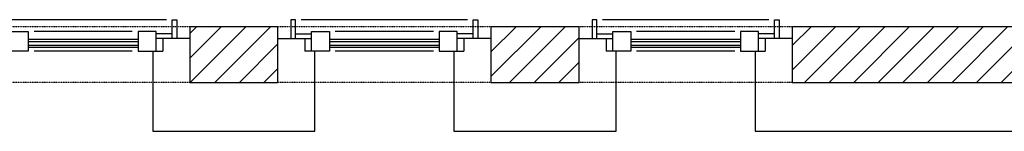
# Model space of a CAD drawing. Header units: millimetres. Extents: x -4577 to 1032787, y -66234 to 201209.
# Tile 186 of 256: x 6731 to 10980, y -14226 to -13746. Entities that reach past the tile are written whole.
import ezdxf

# ---------------------------------------------------------------- set-up
doc = ezdxf.new("R2010")
doc.units = ezdxf.units.MM
doc.linetypes.add('510_5_2OG_ELT_1004$0$11-07-22_DS_2OG$0$AUSGEZOGEN', pattern=[0])
doc.linetypes.add('510_5_2OG_ELT_1004$0$11-07-22_DS_2OG$0$VERDECKT2_S2', pattern=[0.17, 0.1, -0.07])
doc.layers.add('510_5_2OG_ELT_1004$0$11-07-22_DS_2OG$0$Fassade', color=8, linetype='510_5_2OG_ELT_1004$0$11-07-22_DS_2OG$0$AUSGEZOGEN')
doc.layers.add('510_5_2OG_ELT_1004$0$11-07-22_DS_2OG$0$Tragende_Bauteile', color=8, linetype='510_5_2OG_ELT_1004$0$11-07-22_DS_2OG$0$AUSGEZOGEN')
pattern_1 = [(45, (1895.8, -66891.69), (-106.066, 106.066), []), (45, (1842.76, -66838.66), (-106.066, 106.066), [])]

# ---------------------------------------------------------------- blocks, each defined once
blk = doc.blocks.new('510_5_2OG_ELT_1004')
at = {"layer": '510_5_2OG_ELT_1004$0$11-07-22_DS_2OG$0$Tragende_Bauteile', "linetype": 'Continuous'}
h = blk.add_hatch(dxfattribs=at)
h.set_pattern_fill('SCHRAFFUR_15', color=256, scale=1000, style=0, pattern_type=2)
h.set_pattern_definition(pattern_1)
h.paths.add_polyline_path([(7464.5, -14015.6), (7844.5, -14015.6), (7844.5, -13775.6), (7464.5, -13775.6)], flags=0)
h = blk.add_hatch(dxfattribs=at)
h.set_pattern_fill('SCHRAFFUR_15', color=256, scale=1000, style=0, pattern_type=2)
h.set_pattern_definition(pattern_1)
h.paths.add_polyline_path([(8764.5, -14015.6), (9144.5, -14015.6), (9144.5, -13775.6), (8764.5, -13775.6)], flags=0)
h = blk.add_hatch(dxfattribs=at)
h.set_pattern_fill('SCHRAFFUR_15', color=256, scale=1000, style=0, pattern_type=2)
h.set_pattern_definition(pattern_1)
h.paths.add_polyline_path([(10064.5, -14015.6), (12260, -14015.6), (12260, -13775.6), (10064.5, -13775.6)], flags=0)
at = {"layer": '510_5_2OG_ELT_1004$0$11-07-22_DS_2OG$0$Fassade', "linetype": '510_5_2OG_ELT_1004$0$11-07-22_DS_2OG$0$AUSGEZOGEN'}
for p, q in [((7363.8, -13745.6), (6645.8, -13745.6)), ((7388.1, -13745.6), (7408.1, -13745.6)), ((7388.1, -13825.6), (7388.1, -13745.6)), ((7408.1, -13745.6), (7408.1, -13825.6)), ((7920.8, -13745.6), (7900.8, -13745.6)), ((7900.8, -13745.6), (7900.8, -13825.6)), ((7920.8, -13825.6), (7920.8, -13745.6)), ((8663.8, -13745.6), (7945.8, -13745.6)), ((8688.1, -13745.6), (8708.1, -13745.6)), ((8688.1, -13825.6), (8688.1, -13745.6)), ((8708.1, -13745.6), (8708.1, -13825.6)), ((9220.8, -13745.6), (9200.8, -13745.6)), ((9200.8, -13745.6), (9200.8, -13825.6)), ((9220.8, -13825.6), (9220.8, -13745.6)), ((9963.8, -13745.6), (9245.8, -13745.6)), ((9988.1, -13745.6), (10008.1, -13745.6)), ((9988.1, -13825.6), (9988.1, -13745.6)), ((10008.1, -13745.6), (10008.1, -13825.6)), ((6689.8, -13795.6), (6767.6, -13795.6)), ((6767.6, -13795.6), (6767.6, -13880.6)), ((7216.5, -13795.6), (6792.6, -13795.6)), ((7241.4, -13795.6), (7241.4, -13880.6)), ((7319.1, -13795.6), (7241.4, -13795.6)), ((7319.1, -13880.6), (7319.1, -13795.6)), ((7319.1, -13880.6), (7319.1, -13805.6)), ((7388.1, -13805.6), (7319.1, -13805.6)), ((7920.8, -13805.6), (7989.8, -13805.6)), ((7989.8, -13795.6), (8067.6, -13795.6)), ((7989.8, -13880.6), (7989.8, -13795.6)), ((7989.8, -13880.6), (7989.8, -13805.6)), ((8067.6, -13795.6), (8067.6, -13880.6)), ((8516.5, -13795.6), (8092.6, -13795.6)), ((8541.4, -13795.6), (8541.4, -13880.6)), ((8619.1, -13795.6), (8541.4, -13795.6)), ((8619.1, -13880.6), (8619.1, -13795.6)), ((8619.1, -13880.6), (8619.1, -13805.6)), ((8688.1, -13805.6), (8619.1, -13805.6)), ((9220.8, -13805.6), (9289.8, -13805.6)), ((9289.8, -13795.6), (9367.6, -13795.6)), ((9289.8, -13880.6), (9289.8, -13795.6)), ((9289.8, -13880.6), (9289.8, -13805.6)), ((9367.6, -13795.6), (9367.6, -13880.6)), ((9816.5, -13795.6), (9392.6, -13795.6)), ((9841.4, -13795.6), (9841.4, -13880.6)), ((9919.1, -13795.6), (9841.4, -13795.6)), ((9919.1, -13880.6), (9919.1, -13795.6)), ((9919.1, -13880.6), (9919.1, -13805.6)), ((9988.1, -13805.6), (9919.1, -13805.6)), ((7241.5, -13830.6), (6767.6, -13830.6)), ((7241.5, -13840.6), (6767.6, -13840.6)), ((7464.5, -13825.6), (7319.1, -13825.6)), ((7347.9, -13825.6), (7347.9, -13880.6)), ((7844.5, -13825.6), (7989.8, -13825.6)), ((7961, -13825.6), (7961, -13880.6)), ((8541.5, -13830.6), (8067.6, -13830.6)), ((8541.5, -13840.6), (8067.6, -13840.6)), ((8764.5, -13825.6), (8619.1, -13825.6)), ((8647.9, -13825.6), (8647.9, -13880.6)), ((9144.5, -13825.6), (9289.8, -13825.6)), ((9261, -13825.6), (9261, -13880.6)), ((9841.5, -13830.6), (9367.6, -13830.6)), ((9841.5, -13840.6), (9367.6, -13840.6)), ((10064.5, -13825.6), (9919.1, -13825.6)), ((9947.9, -13825.6), (9947.9, -13880.6)), ((6767.6, -13880.6), (6661, -13880.6)), ((7241.5, -13856.6), (6767.6, -13856.6)), ((7241.5, -13864.6), (6767.6, -13864.6)), ((7216.5, -13880.6), (6792.6, -13880.6)), ((7241.4, -13880.6), (7347.9, -13880.6)), ((7304.5, -13880.6), (7304.5, -14225.6)), ((8067.6, -13880.6), (7961, -13880.6)), ((8004.5, -14225.6), (8004.5, -13880.6)), ((8541.5, -13856.6), (8067.6, -13856.6)), ((8541.5, -13864.6), (8067.6, -13864.6)), ((8516.5, -13880.6), (8092.6, -13880.6)), ((8541.4, -13880.6), (8647.9, -13880.6)), ((8604.5, -13880.6), (8604.5, -14225.6)), ((9367.6, -13880.6), (9261, -13880.6)), ((9304.5, -14225.6), (9304.5, -13880.6)), ((9841.5, -13856.6), (9367.6, -13856.6)), ((9841.5, -13864.6), (9367.6, -13864.6)), ((9816.5, -13880.6), (9392.6, -13880.6)), ((9841.4, -13880.6), (9947.9, -13880.6)), ((9904.5, -13880.6), (9904.5, -14225.6)), ((7304.5, -14225.6), (8004.5, -14225.6)), ((8604.5, -14225.6), (9304.5, -14225.6)), ((9904.5, -14225.6), (12045, -14225.6))]:
    blk.add_line(p, q, dxfattribs=at)
at = {"layer": '510_5_2OG_ELT_1004$0$11-07-22_DS_2OG$0$Tragende_Bauteile', "linetype": '510_5_2OG_ELT_1004$0$11-07-22_DS_2OG$0$VERDECKT2_S2'}
for p, q in [((7464.5, -13775.6), (6544.5, -13775.6)), ((8764.5, -13775.6), (7844.5, -13775.6)), ((10064.5, -13775.6), (9144.5, -13775.6)), ((7464.5, -14015.6), (6544.5, -14015.6)), ((8764.5, -14015.6), (7844.5, -14015.6)), ((10064.5, -14015.6), (9144.5, -14015.6))]:
    blk.add_line(p, q, dxfattribs=at)
at = {"layer": '510_5_2OG_ELT_1004$0$11-07-22_DS_2OG$0$Tragende_Bauteile', "linetype": '510_5_2OG_ELT_1004$0$11-07-22_DS_2OG$0$AUSGEZOGEN'}
for p, q in [((7844.5, -13775.6), (7464.5, -13775.6)), ((7464.5, -13775.6), (7464.5, -14015.6)), ((7844.5, -14015.6), (7844.5, -13775.6)), ((9144.5, -13775.6), (8764.5, -13775.6)), ((8764.5, -13775.6), (8764.5, -14015.6)), ((9144.5, -14015.6), (9144.5, -13775.6)), ((12260, -13775.6), (10064.5, -13775.6)), ((10064.5, -13775.6), (10064.5, -14015.6)), ((7464.5, -14015.6), (7844.5, -14015.6)), ((8764.5, -14015.6), (9144.5, -14015.6)), ((10064.5, -14015.6), (12260, -14015.6))]:
    blk.add_line(p, q, dxfattribs=at)

msp = doc.modelspace()

# ---------------------------------------------------------------- block references
msp.add_blockref('510_5_2OG_ELT_1004', (0, -0.1))

doc.saveas('drawing.dxf')
